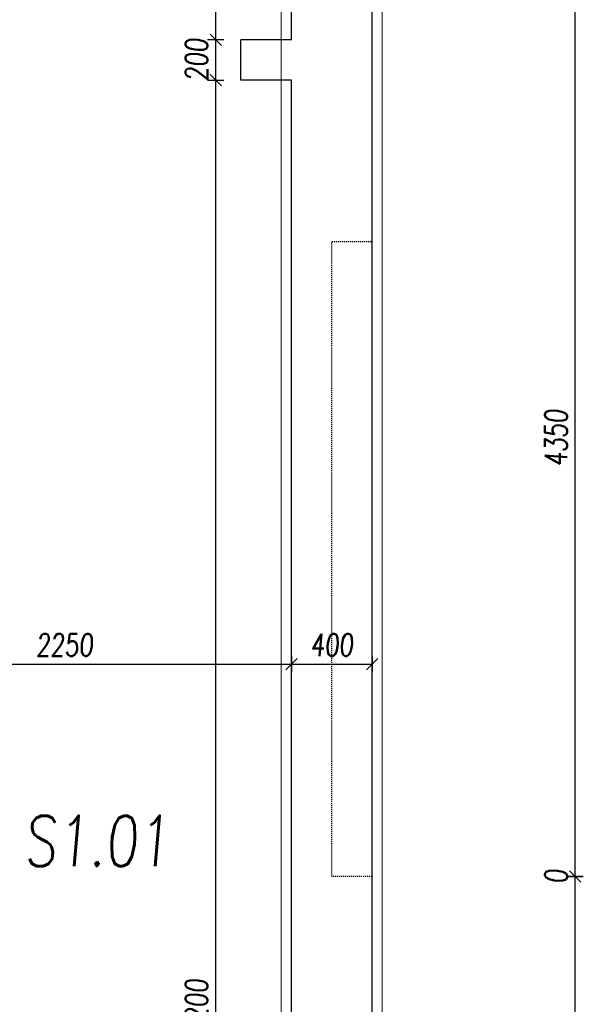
# Model space of a CAD drawing. Header units: millimetres. Extents: x 171 to 266814, y 44 to 350448.
# Tile 53 of 105: x 20961 to 23755, y 19275 to 24158. Entities that reach past the tile are written whole.
import ezdxf

# ---------------------------------------------------------------- set-up
doc = ezdxf.new("R2010")
doc.units = ezdxf.units.MM
doc.header["$LTSCALE"] = 100
doc.linetypes.add('ACAD_ISO12W100', pattern=[22, 12, -3, 0.5, -3, 0.5, -3])
doc.linetypes.add('ČÁRKOVANÁ01-01', pattern=[2, 1, -1])
for name, color, linetype in [('CARKOVANA', 4, 'ČÁRKOVANÁ01-01'), ('KOTY 50', 7, 'Continuous'), ('POPIS2', 2, 'Continuous'), ('ŽB', 3, 'Continuous')]:
    doc.layers.add(name, color=color, linetype=linetype)
doc.layers.add('NAD', color=4, linetype='ACAD_ISO12W100', lineweight=13)
doc.styles.add('CS-ROMANS', font='romans.shx', dxfattribs={"width": 0.75, "oblique": 5})
doc.dimstyles.new('A_KÓTA_50', dxfattribs={"dimtxt": 110, "dimasz": 2, "dimexe": 100, "dimexo": 1500, "dimgap": 40, "dimtad": 1, "dimrnd": 1, "dimdsep": 46, "dimtxsty": 'CS-ROMANS', "dimblk": 'KOT_CARA20', "dimcen": 45, "dimse1": 1, "dimse2": 1, "dimclrd": 256, "dimclre": 256, "dimclrt": 256, "dimadec": 0, "dimazin": 0, "dimtfac": 1, "dimtix": 1, "dimtmove": 2, "dimatfit": 3, "dimldrblk": 'OBLIQUE', "dimfxl": 100, "dimtolj": 1, "dimarcsym": 0})

# ---------------------------------------------------------------- blocks, each defined once
blk = doc.blocks.new('KOT_CARA20')
for p, q in [((0, 0), (-14.1, -14.1)), ((0, 20), (0, -20)), ((0, 0), (14.1, 14.1))]:
    blk.add_line(p, q)
blk = doc.blocks.new('*D177')
at = {"layer": 'Defpoints', "color": 0, "transparency": 16777216}
for p in [(22307.6, 21325.6), (20057.6, 21180.7), (22307.6, 20961.9)]:
    blk.add_point(p, dxfattribs=at)
at = {"layer": 'KOTY 50', "lineweight": -2, "ltscale": 5, "transparency": 16777216}
blk.add_line((20059.6, 20961.9), (22305.6, 20961.9), dxfattribs=at)
at = {"layer": 'KOTY 50', "lineweight": -2, "transparency": 16777216, "xscale": 2, "yscale": 2, "zscale": 2, "rotation": 180}
blk.add_blockref('KOT_CARA20', (20057.6, 20961.9), dxfattribs=at)
at = {"layer": 'KOTY 50', "lineweight": -2, "transparency": 16777216, "xscale": 2, "yscale": 2, "zscale": 2}
blk.add_blockref('KOT_CARA20', (22307.6, 20961.9), dxfattribs=at)
at = {"layer": 'KOTY 50', "transparency": 16777216, "insert": (21182.6, 21056.9), "char_height": 110, "attachment_point": 5, "style": 'CS-ROMANS'}
blk.add_mtext('\\A1;2250', dxfattribs=at)
blk = doc.blocks.new('_OBLIQUE')
at = {"color": 0, "linetype": 'ByBlock', "ltscale": 15}
blk.add_line((-0.5, -0.5), (0.5, 0.5), dxfattribs=at)
blk = doc.blocks.new('*D178')
at = {"layer": 'Defpoints', "color": 0, "transparency": 16777216}
for p in [(22307.6, 21325.6), (22707.6, 21070), (22707.6, 20961.9)]:
    blk.add_point(p, dxfattribs=at)
at = {"layer": 'KOTY 50', "lineweight": -2, "ltscale": 5, "transparency": 16777216}
blk.add_line((22309.6, 20961.9), (22705.6, 20961.9), dxfattribs=at)
at = {"layer": 'KOTY 50', "lineweight": -2, "transparency": 16777216, "xscale": 2, "yscale": 2, "zscale": 2, "rotation": 180}
blk.add_blockref('KOT_CARA20', (22307.6, 20961.9), dxfattribs=at)
at = {"layer": 'KOTY 50', "lineweight": -2, "transparency": 16777216, "xscale": 2, "yscale": 2, "zscale": 2}
blk.add_blockref('KOT_CARA20', (22707.6, 20961.9), dxfattribs=at)
at = {"layer": 'KOTY 50', "transparency": 16777216, "insert": (22507.6, 21056.9), "char_height": 110, "attachment_point": 5, "style": 'CS-ROMANS'}
blk.add_mtext('\\A1;400', dxfattribs=at)
blk = doc.blocks.new('*D196')
at = {"layer": 'Defpoints', "color": 0, "transparency": 16777216}
for p in [(22057.6, 24557.6), (20257.6, 24057.9), (22057.6, 24057.9)]:
    blk.add_point(p, dxfattribs=at)
at = {"layer": 'KOTY 50', "lineweight": -2, "ltscale": 5, "transparency": 16777216}
blk.add_line((20259.6, 24557.6), (22055.6, 24557.6), dxfattribs=at)
at = {"layer": 'KOTY 50', "lineweight": -2, "transparency": 16777216, "xscale": 2, "yscale": 2, "zscale": 2, "rotation": 180}
blk.add_blockref('KOT_CARA20', (20257.6, 24557.6), dxfattribs=at)
at = {"layer": 'KOTY 50', "lineweight": -2, "transparency": 16777216, "xscale": 2, "yscale": 2, "zscale": 2}
blk.add_blockref('KOT_CARA20', (22057.6, 24557.6), dxfattribs=at)
at = {"layer": 'KOTY 50', "transparency": 16777216, "insert": (21157.6, 24652.6), "char_height": 110, "attachment_point": 5, "style": 'CS-ROMANS'}
blk.add_mtext('\\A1;1800', dxfattribs=at)
blk = doc.blocks.new('*D197')
at = {"layer": 'Defpoints', "color": 0, "transparency": 16777216}
for p in [(22307.6, 24557.6), (22307.6, 24257.9), (22057.6, 24057.9)]:
    blk.add_point(p, dxfattribs=at)
at = {"layer": 'KOTY 50', "lineweight": -2, "ltscale": 5, "transparency": 16777216}
blk.add_line((22059.6, 24557.6), (22305.6, 24557.6), dxfattribs=at)
at = {"layer": 'KOTY 50', "lineweight": -2, "transparency": 16777216, "xscale": 2, "yscale": 2, "zscale": 2, "rotation": 180}
blk.add_blockref('KOT_CARA20', (22057.6, 24557.6), dxfattribs=at)
at = {"layer": 'KOTY 50', "lineweight": -2, "transparency": 16777216, "xscale": 2, "yscale": 2, "zscale": 2}
blk.add_blockref('KOT_CARA20', (22307.6, 24557.6), dxfattribs=at)
at = {"layer": 'KOTY 50', "transparency": 16777216, "insert": (21931.8, 24652.6), "char_height": 110, "attachment_point": 5, "style": 'CS-ROMANS'}
blk.add_mtext('\\A1;250', dxfattribs=at)
blk = doc.blocks.new('*D323')
at = {"layer": 'Defpoints', "color": 0, "transparency": 16777216}
for p in [(21932.4, 23857.9), (22128.7, 23857.9), (22127.1, 14657.9)]:
    blk.add_point(p, dxfattribs=at)
at = {"layer": 'KOTY 50', "lineweight": -2, "ltscale": 5, "transparency": 16777216}
blk.add_line((21932.4, 14659.9), (21932.4, 23855.9), dxfattribs=at)
at = {"layer": 'KOTY 50', "lineweight": -2, "transparency": 16777216, "xscale": 2, "yscale": 2, "zscale": 2}
for p, rotation in [((21932.4, 23857.9), 90), ((21932.4, 14657.9), 270)]:
    blk.add_blockref('KOT_CARA20', p, dxfattribs=dict(at, rotation=rotation))
at = {"layer": 'KOTY 50', "transparency": 16777216, "insert": (21837.4, 19257.9), "char_height": 110, "attachment_point": 5, "rotation": 90, "style": 'CS-ROMANS'}
blk.add_mtext('\\A1;9200', dxfattribs=at)
blk = doc.blocks.new('*D324')
at = {"layer": 'Defpoints', "color": 0, "transparency": 16777216}
for p in [(21932.4, 24057.9), (22128.7, 24057.9), (22128.7, 23857.9)]:
    blk.add_point(p, dxfattribs=at)
at = {"layer": 'KOTY 50', "lineweight": -2, "ltscale": 5, "transparency": 16777216}
for p, q in [((21932.4, 24059.9), (21932.4, 24061.9)), ((21932.4, 23857.9), (21932.4, 24057.9)), ((21932.4, 23855.9), (21932.4, 23853.9))]:
    blk.add_line(p, q, dxfattribs=at)
at = {"layer": 'KOTY 50', "lineweight": -2, "transparency": 16777216, "xscale": 2, "yscale": 2, "zscale": 2}
for p, rotation in [((21932.4, 24057.9), 270), ((21932.4, 23857.9), 90)]:
    blk.add_blockref('KOT_CARA20', p, dxfattribs=dict(at, rotation=rotation))
at = {"layer": 'KOTY 50', "transparency": 16777216, "insert": (21837.4, 23957.9), "char_height": 110, "attachment_point": 5, "rotation": 90, "style": 'CS-ROMANS'}
blk.add_mtext('\\A1;200', dxfattribs=at)
blk = doc.blocks.new('*D325')
at = {"layer": 'Defpoints', "color": 0, "transparency": 16777216}
for p in [(20807.6, 25607.9), (21932.4, 25607.9), (22128.7, 24057.9)]:
    blk.add_point(p, dxfattribs=at)
at = {"layer": 'KOTY 50', "lineweight": -2, "ltscale": 5, "transparency": 16777216}
blk.add_line((21932.4, 24059.9), (21932.4, 25605.9), dxfattribs=at)
at = {"layer": 'KOTY 50', "lineweight": -2, "transparency": 16777216, "xscale": 2, "yscale": 2, "zscale": 2}
for p, rotation in [((21932.4, 25607.9), 90), ((21932.4, 24057.9), 270)]:
    blk.add_blockref('KOT_CARA20', p, dxfattribs=dict(at, rotation=rotation))
at = {"layer": 'KOTY 50', "transparency": 16777216, "insert": (21837.4, 24975.6), "char_height": 110, "attachment_point": 5, "rotation": 90, "style": 'CS-ROMANS'}
blk.add_mtext('\\A1;1550', dxfattribs=at)
blk = doc.blocks.new('*D362')
at = {"layer": 'Defpoints', "color": 0, "transparency": 16777216}
for p in [(22707.6, 19907.9), (23714.6, 19907.9), (22507.6, 15457.9)]:
    blk.add_point(p, dxfattribs=at)
at = {"layer": 'KOTY 50', "lineweight": -2, "ltscale": 5, "transparency": 16777216}
blk.add_line((23714.6, 15459.9), (23714.6, 19905.9), dxfattribs=at)
at = {"layer": 'KOTY 50', "lineweight": -2, "transparency": 16777216, "xscale": 2, "yscale": 2, "zscale": 2}
for p, rotation in [((23714.6, 19907.9), 90), ((23714.6, 15457.9), 270)]:
    blk.add_blockref('KOT_CARA20', p, dxfattribs=dict(at, rotation=rotation))
at = {"layer": 'KOTY 50', "transparency": 16777216, "insert": (23619.6, 17682.9), "char_height": 110, "attachment_point": 5, "rotation": 90, "style": 'CS-ROMANS'}
blk.add_mtext('\\A1;4450', dxfattribs=at)
blk = doc.blocks.new('*D363')
at = {"layer": 'Defpoints', "color": 0, "transparency": 16777216}
for p in [(22507.6, 19907.9), (22707.6, 19907.9), (23714.6, 19907.9)]:
    blk.add_point(p, dxfattribs=at)
at = {"layer": 'KOTY 50', "lineweight": -2, "ltscale": 5, "transparency": 16777216}
for p, q in [((23714.6, 19909.9), (23714.6, 19911.9)), ((23714.6, 19907.9), (23714.6, 19907.9)), ((23714.6, 19905.9), (23714.6, 19903.9))]:
    blk.add_line(p, q, dxfattribs=at)
at = {"layer": 'KOTY 50', "lineweight": -2, "transparency": 16777216, "xscale": 2, "yscale": 2, "zscale": 2}
for rotation in [90, 270]:
    blk.add_blockref('KOT_CARA20', (23714.6, 19907.9), dxfattribs=dict(at, rotation=rotation))
at = {"layer": 'KOTY 50', "transparency": 16777216, "insert": (23619.6, 19907.9), "char_height": 110, "attachment_point": 5, "rotation": 90, "style": 'CS-ROMANS'}
blk.add_mtext('\\A1;0', dxfattribs=at)
blk = doc.blocks.new('*D364')
at = {"layer": 'Defpoints', "color": 0, "transparency": 16777216}
for p in [(22707.6, 24257.9), (23714.6, 24257.9), (22507.6, 19907.9)]:
    blk.add_point(p, dxfattribs=at)
at = {"layer": 'KOTY 50', "lineweight": -2, "ltscale": 5, "transparency": 16777216}
blk.add_line((23714.6, 19909.9), (23714.6, 24255.9), dxfattribs=at)
at = {"layer": 'KOTY 50', "lineweight": -2, "transparency": 16777216, "xscale": 2, "yscale": 2, "zscale": 2}
for p, rotation in [((23714.6, 24257.9), 90), ((23714.6, 19907.9), 270)]:
    blk.add_blockref('KOT_CARA20', p, dxfattribs=dict(at, rotation=rotation))
at = {"layer": 'KOTY 50', "transparency": 16777216, "insert": (23619.6, 22082.9), "char_height": 110, "attachment_point": 5, "rotation": 90, "style": 'CS-ROMANS'}
blk.add_mtext('\\A1;4350', dxfattribs=at)

msp = doc.modelspace()

# ---------------------------------------------------------------- linework, layer by layer
at = {"layer": 'CARKOVANA', "color": 253, "ltscale": 0.05}
msp.add_lwpolyline([(22707.556, 19907.91), (22507.556, 19907.91), (22507.556, 23057.91), (22707.556, 23057.91)], dxfattribs=at)
at = {"layer": 'NAD', "color": 253, "ltscale": 20}
for points in [[(22257.556, 10257.91), (22257.556, 28257.91)], [(22757.556, 10257.91), (22757.556, 28257.91)]]:
    msp.add_lwpolyline(points, dxfattribs=at)
at = {"layer": 'ŽB', "color": 253}
for p, q in [((22307.556, 24057.91), (22057.556, 24057.91)), ((22057.556, 23857.91), (22057.556, 24057.91)), ((22307.556, 23857.91), (22057.556, 23857.91))]:
    msp.add_line(p, q, dxfattribs=at)
for points in [[(22307.556, 24057.91), (22307.556, 24257.91)], [(22707.556, 14257.91), (22707.556, 24257.91)], [(22307.556, 14657.91), (22307.556, 23857.91)]]:
    msp.add_lwpolyline(points, dxfattribs=at)

# ---------------------------------------------------------------- texts
at = {"layer": 'POPIS2', "color": 253, "ltscale": 15, "style": 'CS-ROMANS', "oblique": 5, "width": 0.75}
msp.add_text('S1.01', height=250, dxfattribs=at).set_placement((20981.348, 19959.814))

# ---------------------------------------------------------------- dimensions: what is measured, and where the dimension line sits
at = {"layer": 'KOTY 50', "color": 253, "ltscale": 5}
dim = msp.add_linear_dim(base=(21932.392, 25607.91), p1=(22128.682, 24057.91), p2=(20807.556, 25607.91), angle=90, dimstyle='A_KÓTA_50', dxfattribs=at)
dim.commit()
dim.dimension.update_dxf_attribs({"geometry": '*D325', "text_midpoint": (21837.392, 24975.646), "dimtype": 160})
for base, p1, p2, picture, middle in [((22057.556, 24557.583), (20257.556, 24057.91), (22057.556, 24057.91), '*D196', (21157.556, 24652.583)), ((22307.556, 20961.851), (20057.556, 21180.675), (22307.556, 21325.645), '*D177', (21182.556, 21056.851)), ((22707.556, 20961.851), (22307.556, 21325.645), (22707.556, 21070.01), '*D178', (22507.556, 21056.851))]:
    dim = msp.add_linear_dim(base=base, p1=p1, p2=p2, dimstyle='A_KÓTA_50', dxfattribs=at)
    dim.commit()
    dim.dimension.update_dxf_attribs({"geometry": picture, "text_midpoint": middle})
dim = msp.add_linear_dim(base=(22307.556, 24557.583), p1=(22057.556, 24057.91), p2=(22307.556, 24257.91), dimstyle='A_KÓTA_50', dxfattribs=at)
dim.commit()
dim.dimension.update_dxf_attribs({"geometry": '*D197', "text_midpoint": (21931.827, 24652.583), "dimtype": 160})
for base, p1, p2, picture, middle in [((23714.602, 24257.91), (22507.556, 19907.91), (22707.556, 24257.91), '*D364', (23619.602, 22082.91)), ((21932.392, 24057.91), (22128.682, 23857.91), (22128.682, 24057.91), '*D324', (21837.392, 23957.91)), ((21932.392, 23857.91), (22127.076, 14657.91), (22128.682, 23857.91), '*D323', (21837.392, 19257.91)), ((23714.602120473, 19907.910430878), (22707.556348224, 19907.910430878), (22507.556348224, 19907.910430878), '*D363', (23619.602120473, 19907.910430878)), ((23714.602, 19907.91), (22507.556, 15457.91), (22707.556, 19907.91), '*D362', (23619.602, 17682.91))]:
    dim = msp.add_linear_dim(base=base, p1=p1, p2=p2, angle=90, dimstyle='A_KÓTA_50', dxfattribs=at)
    dim.commit()
    dim.dimension.update_dxf_attribs({"geometry": picture, "text_midpoint": middle})

doc.saveas('drawing.dxf')
